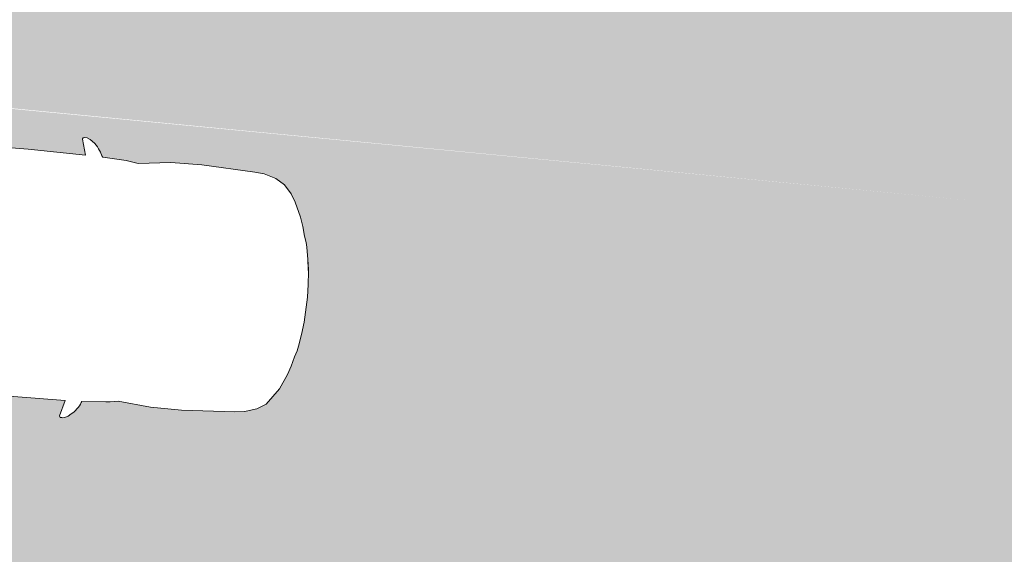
# Model space of a CAD drawing. Header units: metres. Extents: x -862 to 1262, y -354 to 644.
# Tile 26 of 256: x -483.21 to -475.51, y 412.05 to 416.23. Entities that reach past the tile are written whole.
import ezdxf

# ---------------------------------------------------------------- set-up
doc = ezdxf.new("R2010")
doc.units = ezdxf.units.M
doc.header["$LTSCALE"] = 0.5
doc.set_wipeout_variables(frame=1)
doc.layers.add('BPR_Verkehr_220520', color=7, linetype='Continuous')

# ---------------------------------------------------------------- blocks, each defined once
blk = doc.blocks.new('Fz_bmw_X5_2011_D-2')
at = {"color": 255, "linetype": 'Continuous', "lineweight": 5, "transparency": 33554687}
blk.add_wipeout([(2.185669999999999, -3.6133099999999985), (2.1640099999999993, -3.575199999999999), (2.1255999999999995, -3.53313), (2.094909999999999, -3.4908300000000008), (2.0694099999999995, -3.468309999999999), (2.0430899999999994, -3.44825), (2.01619, -3.430439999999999), (1.9889599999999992, -3.4147), (1.9616399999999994, -3.4008000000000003), (1.9344799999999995, -3.38856), (1.9177799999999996, -3.383589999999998), (1.8946899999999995, -3.005600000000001), (1.8883699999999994, -2.9398000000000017), (1.8660799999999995, -2.8137399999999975), (1.9198199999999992, -2.30358), (1.924889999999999, -1.8180300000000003), (1.8824699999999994, -0.9809399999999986), (1.8647399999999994, -0.8367199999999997), (1.8586899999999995, -0.806519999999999), (1.8071799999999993, -0.6463699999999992), (1.7200599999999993, -0.5048000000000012), (1.4663999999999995, -0.3167099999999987), (1.2294999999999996, -0.21199999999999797), (1.097979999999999, -0.16646999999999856), (0.9474299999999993, -0.1268799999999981), (0.8481399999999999, -0.09244999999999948), (0.7763799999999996, -0.07655999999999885), (0.587629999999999, -0.04262999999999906), (0.3946699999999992, -0.01875000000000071), (0, 0), (-0.19841000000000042, -0.0046400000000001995), (-0.39453000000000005, -0.018739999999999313), (-0.43227000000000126, -0.022599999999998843), (-0.5873999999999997, -0.04260000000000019), (-0.7760600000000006, -0.07650999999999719), (-0.8480200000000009, -0.09244999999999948), (-0.9469700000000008, -0.1268799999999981), (-1.0975200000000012, -0.16646999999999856), (-1.2370600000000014, -0.21260999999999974), (-1.4659400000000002, -0.3167099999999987), (-1.5892400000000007, -0.38613999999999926), (-1.7198100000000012, -0.5048000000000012), (-1.8069200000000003, -0.6463699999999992), (-1.8644900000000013, -0.8367199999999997), (-1.8822200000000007, -0.9809399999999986), (-1.9246400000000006, -1.8180300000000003), (-1.9195700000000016, -2.30358), (-1.8658300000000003, -2.8137399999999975), (-1.8944300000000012, -3.005600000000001), (-1.9147400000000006, -3.3718699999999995), (-1.9342300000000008, -3.38856), (-1.988700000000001, -3.4147), (-2.0428400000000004, -3.44825), (-2.0691600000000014, -3.468309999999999), (-2.0946600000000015, -3.4908300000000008), (-2.1190900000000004, -3.5160199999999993), (-2.1524200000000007, -3.560789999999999), (-2.1748800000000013, -3.5937399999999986), (-2.1946800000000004, -3.6431799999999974), (-2.197430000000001, -3.6870499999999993), (-2.1940900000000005, -3.7042899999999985), (-2.1770300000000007, -3.714129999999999), (-2.1705400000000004, -3.7128499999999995), (-1.9270300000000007, -3.645599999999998), (-1.9449100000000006, -4.544079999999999), (-1.9373400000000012, -5.73316), (-1.8857900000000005, -6.456580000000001), (-1.9148800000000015, -6.85278), (-1.9229600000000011, -7.3508000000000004), (-1.8837400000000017, -8.075700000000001), (-1.87888, -8.34469), (-1.8124000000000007, -8.709869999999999), (-1.7933500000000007, -8.789169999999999), (-1.6821900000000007, -9.15435), (-1.645890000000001, -9.22494), (-1.584540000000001, -9.29604), (-1.5032100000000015, -9.358089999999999), (-1.4485300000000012, -9.39049), (-1.3401400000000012, -9.44246), (-1.242220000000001, -9.480080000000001), (-1.1355700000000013, -9.51419), (-1.021310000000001, -9.54475), (-0.8584400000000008, -9.570789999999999), (-0.5423200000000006, -9.627400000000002), (0.00030999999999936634, -9.657779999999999), (0.5428699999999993, -9.627400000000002), (0.8586999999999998, -9.570789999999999), (0.8706099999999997, -9.573929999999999), (0.8764799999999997, -9.57443), (0.8883599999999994, -9.573820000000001), (0.8944899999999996, -9.572909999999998), (0.9008199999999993, -9.571729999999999), (1.021559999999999, -9.54475), (1.0500399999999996, -9.53763), (1.2424799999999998, -9.480080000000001), (1.399439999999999, -9.41583), (1.5034599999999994, -9.358089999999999), (1.584809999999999, -9.29604), (1.6461399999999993, -9.22494), (1.6663199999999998, -9.188020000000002), (1.6824399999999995, -9.15435), (1.6999399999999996, -9.109919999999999), (1.7375499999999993, -8.99537), (1.7935999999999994, -8.789169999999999), (1.8126499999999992, -8.709869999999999), (1.8642099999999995, -8.456959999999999), (1.8791299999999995, -8.34469), (1.8839999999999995, -8.216650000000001), (1.8943899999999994, -7.92823), (1.9232199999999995, -7.3508000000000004), (1.9235599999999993, -7.29713), (1.915129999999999, -6.85278), (1.8860399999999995, -6.456580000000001), (1.9178999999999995, -6.185029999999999), (1.9375899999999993, -5.73316), (1.9338599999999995, -5.134039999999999), (1.9250699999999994, -3.6445399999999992), (2.1707899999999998, -3.7128499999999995), (2.19644, -3.6968999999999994), (2.1980999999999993, -3.674509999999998), (2.1973, -3.6586599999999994)], dxfattribs=at)
at = {"color": 9, "linetype": 'Continuous', "lineweight": 5, "transparency": 33554687, "flags": 128}
blk.add_lwpolyline([(2.18567, -3.61331), (2.16401, -3.5752), (2.1256, -3.53313), (2.09491, -3.49083), (2.06941, -3.46831), (2.04309, -3.44825), (2.01619, -3.43044), (1.98896, -3.4147), (1.96164, -3.4008), (1.93448, -3.38856), (1.91778, -3.38359), (1.89469, -3.0056), (1.88837, -2.939800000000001), (1.86608, -2.81374), (1.91982, -2.30358), (1.92489, -1.81803), (1.88247, -0.98094), (1.86474, -0.83672), (1.85869, -0.80652), (1.80718, -0.64637), (1.72006, -0.5048), (1.4664, -0.31671), (1.2295, -0.212), (1.09798, -0.16647), (0.9474300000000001, -0.12688), (0.8481400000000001, -0.09245), (0.7763800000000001, -0.07656), (0.5876300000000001, -0.04263), (0.39467, -0.01875), (0, 0), (-0.19841, -0.00464), (-0.39453, -0.01874), (-0.43227, -0.0226), (-0.5873999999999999, -0.04260000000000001), (-0.7760600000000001, -0.07651000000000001), (-0.8480200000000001, -0.09245), (-0.9469700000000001, -0.12688), (-1.09752, -0.16647), (-1.23706, -0.21261), (-1.46594, -0.31671), (-1.58924, -0.38614), (-1.71981, -0.5048), (-1.80692, -0.64637), (-1.86449, -0.83672), (-1.88222, -0.98094), (-1.92464, -1.81803), (-1.91957, -2.30358), (-1.86583, -2.81374), (-1.89443, -3.0056), (-1.91474, -3.37187), (-1.93423, -3.38856), (-1.9887, -3.4147), (-2.04284, -3.44825), (-2.06916, -3.46831), (-2.09466, -3.49083), (-2.11909, -3.51602), (-2.15242, -3.56079), (-2.17488, -3.59374), (-2.19468, -3.64318), (-2.19743, -3.68705), (-2.19409, -3.70429), (-2.17703, -3.71413), (-2.17054, -3.71285), (-1.92703, -3.6456), (-1.94491, -4.54408), (-1.93734, -5.733160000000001), (-1.88579, -6.456580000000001), (-1.91488, -6.852780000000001), (-1.92296, -7.3508), (-1.88374, -8.075700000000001), (-1.87888, -8.34469), (-1.8124, -8.70987), (-1.79335, -8.78917), (-1.68219, -9.15435), (-1.64589, -9.22494), (-1.58454, -9.296040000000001), (-1.50321, -9.35809), (-1.44853, -9.390490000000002), (-1.34014, -9.44246), (-1.24222, -9.480080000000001), (-1.13557, -9.514190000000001), (-1.02131, -9.54475), (-0.8584400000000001, -9.57079), (-0.54232, -9.627400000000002), (0.00031, -9.65778), (0.5428700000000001, -9.627400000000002), (0.8587, -9.57079), (0.8706100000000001, -9.57393), (0.87648, -9.574430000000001), (0.88836, -9.573820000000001), (0.8944900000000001, -9.57291), (0.9008200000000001, -9.57173), (1.02156, -9.54475), (1.05004, -9.53763), (1.24248, -9.480080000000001), (1.39944, -9.415830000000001), (1.50346, -9.35809), (1.58481, -9.296040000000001), (1.64614, -9.22494), (1.66632, -9.188020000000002), (1.68244, -9.15435), (1.69994, -9.10992), (1.73755, -8.995370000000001), (1.7936, -8.78917), (1.81265, -8.70987), (1.86421, -8.45696), (1.87913, -8.34469), (1.884, -8.216650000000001), (1.89439, -7.928230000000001), (1.92322, -7.3508), (1.92356, -7.297130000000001), (1.91513, -6.852780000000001), (1.88604, -6.456580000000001), (1.9179, -6.18503), (1.93759, -5.733160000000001), (1.93386, -5.134040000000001), (1.92507, -3.64454), (2.17079, -3.71285), (2.19644, -3.6969), (2.1981, -3.67451), (2.1973, -3.65866)], close=True, dxfattribs=at)
at = {"color": 255, "linetype": 'Continuous', "lineweight": 5, "transparency": 33554687}
blk.add_wipeout([(-0.5423184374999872, -9.627401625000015), (0.00030800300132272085, -9.657776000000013), (0.5428741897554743, -9.62740162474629), (0.8586960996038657, -9.570794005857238), (0.87060537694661, -9.573930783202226), (0.8764773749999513, -9.574434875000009), (0.8883581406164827, -9.57382276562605), (0.8944877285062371, -9.572909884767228), (0.9008239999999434, -9.571728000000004), (1.0215574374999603, -9.544748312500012), (1.0500385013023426, -9.537630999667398), (1.2424758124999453, -9.480080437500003), (1.399442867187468, -9.415826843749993), (1.5034594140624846, -9.358088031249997), (1.5848056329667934, -9.29604498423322), (1.6461414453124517, -9.224935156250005), (1.6663199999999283, -9.188016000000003), (1.6824430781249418, -9.154353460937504), (1.6999421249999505, -9.109921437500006), (1.7375549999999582, -8.99537050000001), (1.7935999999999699, -8.789167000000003), (1.8126479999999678, -8.709872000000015), (1.8642080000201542, -8.45695999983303), (1.8791320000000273, -8.34468800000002), (1.8839968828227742, -8.216654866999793), (1.8943920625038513, -7.928229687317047), (1.9232159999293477, -7.350796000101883), (1.9235589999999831, -7.297127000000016), (1.9151274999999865, -6.852778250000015), (1.8860439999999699, -6.456584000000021), (1.91790285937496, -6.185025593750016), (1.9375906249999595, -5.733155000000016), (1.9338631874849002, -5.134035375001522), (1.9250697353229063, -3.6445397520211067), (2.1707880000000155, -3.712851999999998), (2.1964363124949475, -3.696896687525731), (2.1980999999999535, -3.674511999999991), (2.197302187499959, -3.6586612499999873), (2.1856679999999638, -3.613308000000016), (2.164007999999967, -3.575203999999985), (2.125596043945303, -3.533130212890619), (2.0949083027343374, -3.4908327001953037), (2.0694098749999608, -3.468309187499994), (2.043088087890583, -3.4482474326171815), (2.016188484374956, -3.430444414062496), (1.9889566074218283, -3.4146971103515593), (1.9616379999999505, -3.4008024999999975), (1.934478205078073, -3.3885575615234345), (1.9177777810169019, -3.383594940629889), (1.894685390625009, -3.0055995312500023), (1.8883720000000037, -2.939803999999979), (1.8660800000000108, -2.813743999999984), (1.919816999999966, -2.3035785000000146), (1.924894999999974, -1.818026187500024), (1.8824680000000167, -0.9809440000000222), (1.8647400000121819, -0.8367240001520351), (1.858694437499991, -0.8065238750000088), (1.8071764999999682, -0.6463710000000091), (1.7200613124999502, -0.5048046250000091), (1.4664000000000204, -0.31670800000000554), (1.2295020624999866, -0.21200325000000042), (1.0979793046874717, -0.1664726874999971), (0.9474274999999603, -0.12688099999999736), (0.8481419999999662, -0.09245350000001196), (0.7763840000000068, -0.0765559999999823), (0.5876313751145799, -0.042626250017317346), (0.39467200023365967, -0.018751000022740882), (-4.440892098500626e-16, 0), (-0.19840512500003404, -0.004637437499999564), (-0.39452500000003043, -0.018742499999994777), (-0.43227487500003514, -0.022603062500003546), (-0.5873973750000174, -0.042604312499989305), (-0.7760600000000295, -0.07651199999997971), (-0.8480160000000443, -0.09245350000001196), (-0.9469674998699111, -0.12688099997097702), (-1.0975200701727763, -0.1664726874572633), (-1.2370601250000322, -0.2126131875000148), (-1.4659439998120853, -0.31670799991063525), (-1.5892440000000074, -0.3861440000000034), (-1.719809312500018, -0.5048046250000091), (-1.806924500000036, -0.6463710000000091), (-1.86448800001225, -0.8367240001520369), (-1.8822160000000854, -0.9809440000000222), (-1.9246430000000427, -1.818026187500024), (-1.9195650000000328, -2.3035785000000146), (-1.8658280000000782, -2.813743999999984), (-1.894433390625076, -3.005599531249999), (-1.9147431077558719, -3.371867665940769), (-1.9342262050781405, -3.3885575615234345), (-1.9887046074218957, -3.4146971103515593), (-2.04283608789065, -3.4482474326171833), (-2.069157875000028, -3.468309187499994), (-2.0946563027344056, -3.4908327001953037), (-2.119085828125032, -3.5160209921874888), (-2.1524214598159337, -3.5607925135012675), (-2.1748830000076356, -3.5937415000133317), (-2.194684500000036, -3.6431809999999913), (-2.197433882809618, -3.687050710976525), (-2.1940884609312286, -3.704289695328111), (-2.177025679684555, -3.714127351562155), (-2.1705360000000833, -3.712851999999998), (-1.9270303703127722, -3.6456043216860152), (-1.9449120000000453, -4.544075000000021), (-1.9373386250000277, -5.7331550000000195), (-1.8857920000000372, -6.456584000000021), (-1.914875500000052, -6.852778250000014), (-1.922963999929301, -7.350796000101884), (-1.8837448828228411, -8.07570242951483), (-1.8788799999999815, -8.34468800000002), (-1.8123960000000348, -8.709872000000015), (-1.7933480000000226, -8.789167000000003), (-1.6821910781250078, -9.154353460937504), (-1.6458894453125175, -9.224935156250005), (-1.5845383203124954, -9.296044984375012), (-1.5032074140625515, -9.358088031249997), (-1.448532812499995, -9.390492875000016), (-1.340140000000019, -9.442455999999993), (-1.2422238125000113, -9.480080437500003), (-1.135567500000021, -9.514188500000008), (-1.0213054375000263, -9.544748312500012), (-0.8584440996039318, -9.570794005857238)], dxfattribs=at)
at = {"color": 9, "linetype": 'Continuous', "lineweight": 5, "transparency": 33554687, "flags": 128}
blk.add_lwpolyline([(-0.5423184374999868, -9.627401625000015), (0.0003080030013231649, -9.657776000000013), (0.5428741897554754, -9.627401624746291), (0.858696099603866, -9.57079400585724), (0.8706053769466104, -9.573930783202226), (0.8764773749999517, -9.574434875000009), (0.8883581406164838, -9.573822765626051), (0.8944877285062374, -9.57290988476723), (0.9008239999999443, -9.571728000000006), (1.021557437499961, -9.544748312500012), (1.050038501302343, -9.5376309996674), (1.242475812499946, -9.480080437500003), (1.399442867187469, -9.415826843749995), (1.503459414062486, -9.358088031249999), (1.584805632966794, -9.29604498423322), (1.646141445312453, -9.224935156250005), (1.666319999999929, -9.188016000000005), (1.682443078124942, -9.154353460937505), (1.699942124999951, -9.109921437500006), (1.737554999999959, -8.995370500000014), (1.793599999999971, -8.789167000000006), (1.812647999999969, -8.709872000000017), (1.864208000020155, -8.456959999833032), (1.879132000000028, -8.344688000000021), (1.883996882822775, -8.216654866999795), (1.894392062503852, -7.928229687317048), (1.923215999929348, -7.350796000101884), (1.923558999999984, -7.297127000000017), (1.915127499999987, -6.852778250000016), (1.886043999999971, -6.456584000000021), (1.917902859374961, -6.185025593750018), (1.93759062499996, -5.733155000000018), (1.933863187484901, -5.134035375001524), (1.925069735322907, -3.644539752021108), (2.170788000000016, -3.712851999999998), (2.196436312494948, -3.696896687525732), (2.198099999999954, -3.674511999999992), (2.19730218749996, -3.658661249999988), (2.185667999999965, -3.613308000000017), (2.164007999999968, -3.575203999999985), (2.125596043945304, -3.533130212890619), (2.094908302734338, -3.490832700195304), (2.069409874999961, -3.468309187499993), (2.043088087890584, -3.448247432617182), (2.016188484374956, -3.430444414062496), (1.988956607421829, -3.414697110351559), (1.961637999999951, -3.400802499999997), (1.934478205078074, -3.388557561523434), (1.917777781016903, -3.38359494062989), (1.89468539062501, -3.005599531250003), (1.888372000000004, -2.939803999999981), (1.866080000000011, -2.813743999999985), (1.919816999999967, -2.303578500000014), (1.924894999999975, -1.818026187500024), (1.882468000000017, -0.980944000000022), (1.864740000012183, -0.8367240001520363), (1.858694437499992, -0.8065238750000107), (1.807176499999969, -0.6463710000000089), (1.720061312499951, -0.5048046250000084), (1.466400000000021, -0.3167080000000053), (1.229502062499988, -0.2120032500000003), (1.097979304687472, -0.1664726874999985), (0.9474274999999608, -0.1268809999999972), (0.8481419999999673, -0.09245350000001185), (0.7763840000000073, -0.07655599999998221), (0.5876313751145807, -0.04262625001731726), (0.3946720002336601, -0.0187510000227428), (0, 0), (-0.1984051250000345, -0.0046374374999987), (-0.39452500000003, -0.01874249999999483), (-0.4322748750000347, -0.02260306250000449), (-0.5873973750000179, -0.04260431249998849), (-0.7760600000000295, -0.0765119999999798), (-0.8480160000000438, -0.09245350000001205), (-0.9469674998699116, -0.1268809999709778), (-1.097520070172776, -0.1664726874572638), (-1.237060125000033, -0.212613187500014), (-1.465943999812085, -0.3167079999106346), (-1.589244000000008, -0.3861440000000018), (-1.719809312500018, -0.5048046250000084), (-1.806924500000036, -0.6463710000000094), (-1.86448800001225, -0.8367240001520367), (-1.882216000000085, -0.9809440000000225), (-1.924643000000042, -1.818026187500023), (-1.919565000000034, -2.303578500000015), (-1.865828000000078, -2.813743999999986), (-1.894433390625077, -3.00559953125), (-1.914743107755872, -3.371867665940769), (-1.93422620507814, -3.388557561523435), (-1.988704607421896, -3.41469711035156), (-2.042836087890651, -3.448247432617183), (-2.069157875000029, -3.468309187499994), (-2.094656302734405, -3.490832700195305), (-2.119085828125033, -3.51602099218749), (-2.152421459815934, -3.56079251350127), (-2.174883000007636, -3.593741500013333), (-2.194684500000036, -3.643180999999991), (-2.197433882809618, -3.687050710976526), (-2.194088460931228, -3.704289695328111), (-2.177025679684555, -3.714127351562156), (-2.170536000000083, -3.712851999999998), (-1.927030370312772, -3.645604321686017), (-1.944912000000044, -4.544075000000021), (-1.937338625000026, -5.73315500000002), (-1.885792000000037, -6.456584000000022), (-1.914875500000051, -6.852778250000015), (-1.9229639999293, -7.350796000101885), (-1.883744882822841, -8.075702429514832), (-1.87887999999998, -8.344688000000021), (-1.812396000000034, -8.709872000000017), (-1.793348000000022, -8.789167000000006), (-1.682191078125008, -9.154353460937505), (-1.645889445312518, -9.224935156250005), (-1.584538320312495, -9.296044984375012), (-1.503207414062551, -9.358088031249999), (-1.448532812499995, -9.390492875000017), (-1.340140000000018, -9.442455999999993), (-1.242223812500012, -9.480080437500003), (-1.13556750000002, -9.51418850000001), (-1.021305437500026, -9.544748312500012), (-0.8584440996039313, -9.57079400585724), (-0.5423184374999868, -9.627401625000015)], close=True, dxfattribs=at)

msp = doc.modelspace()

# ---------------------------------------------------------------- hatches: boundary and pattern name
at = {"layer": 'BPR_Verkehr_220520', "linetype": 'Continuous', "lineweight": 0, "true_color": 0xe4e6e5, "transparency": 33554687}
h = msp.add_hatch(color=254, dxfattribs=at)
h.paths.add_polyline_path([(-698.9240738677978, 452.6214553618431), (-699.733108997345, 450.9008955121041), (-683.8798624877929, 406.3282036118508), (-682.0868180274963, 406.9708919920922), (-682.2006113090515, 407.3141090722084), (-682.3072113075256, 407.6317090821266), (-682.6753125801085, 409.0435167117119), (-682.8964143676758, 410.4856725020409), (-682.9681765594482, 411.9429128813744), (-682.8898396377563, 413.3998146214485), (-682.6622327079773, 414.8409580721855), (-682.2877647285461, 416.2510903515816), (-681.770399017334, 417.6152868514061), (-681.1156113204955, 418.9191090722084), (-680.2874557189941, 420.1578165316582), (-679.8508535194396, 420.7239383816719), (-679.3131113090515, 421.3756090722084), (-678.0912253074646, 422.7971613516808), (-676.6928651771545, 424.336823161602), (-676.3112959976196, 424.7381709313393), (-675.6341606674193, 425.4253893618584), (-674.9329056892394, 426.0879773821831), (-674.2084264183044, 426.7250890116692), (-673.461647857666, 427.335910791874), (-672.6935235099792, 427.9196628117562), (-671.9050340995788, 428.4755997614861), (-671.0971863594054, 429.0030118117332), (-670.2710117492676, 429.5012255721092), (-669.6467505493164, 429.8478969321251), (-669.0105134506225, 430.1720656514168), (-668.363109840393, 430.4733156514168), (-667.7053649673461, 430.7512629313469), (-667.0381172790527, 431.0055531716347), (-666.362217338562, 431.2358622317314), (-665.6785267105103, 431.4418965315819), (-664.9879169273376, 431.6233934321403), (-664.5536594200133, 431.7241551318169), (-664.1172639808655, 431.8152129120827), (-663.6789474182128, 431.8965215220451), (-663.2389274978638, 431.9680405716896), (-662.7974228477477, 432.0297345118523), (-662.3546528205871, 432.0815727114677), (-661.9108373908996, 432.1235294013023), (-661.4661971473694, 432.1555851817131), (-661.3796638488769, 432.160666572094), (-661.2931093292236, 432.1653728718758), (-661.2065352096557, 432.1697039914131), (-661.1199431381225, 432.1736598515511), (-661.033334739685, 432.177240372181), (-660.9467116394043, 432.1804454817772), (-660.8600754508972, 432.1832751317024), (-660.7734278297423, 432.1857292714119), (-659.3037338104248, 432.2133608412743), (-657.8337924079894, 432.2193861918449), (-656.3639212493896, 432.2038040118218), (-654.8944379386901, 432.1666176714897), (-653.4256599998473, 432.107835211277), (-651.957904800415, 432.0274693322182), (-650.4914894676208, 431.9255373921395), (-649.0267308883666, 431.8020614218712), (-648.6323390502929, 431.7651060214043), (-648.2380966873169, 431.726588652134), (-647.8440100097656, 431.6865099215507), (-647.4500851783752, 431.6448704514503), (-647.0563283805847, 431.6016709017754), (-646.6627457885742, 431.5569119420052), (-646.2693435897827, 431.5105942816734), (-645.876127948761, 431.4627186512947), (-608.2617194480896, 426.807386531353), (-607.1510102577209, 426.6706997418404), (-606.0401131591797, 426.5355490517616), (-604.9290302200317, 426.4019347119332), (-603.8177635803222, 426.2698569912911), (-602.7063153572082, 426.1393161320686), (-601.5946876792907, 426.0103123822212), (-600.4828826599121, 425.8828460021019), (-599.3709024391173, 425.7569172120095), (-598.5944911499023, 425.6699139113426), (-597.8179962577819, 425.5836602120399), (-597.0414184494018, 425.4981562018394), (-596.2647584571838, 425.4134019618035), (-595.488016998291, 425.3293975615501), (-594.7111948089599, 425.2461431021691), (-593.9342925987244, 425.1636386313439), (-593.157311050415, 425.081884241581), (-592.8507887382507, 425.0498408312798), (-592.5442543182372, 425.0179134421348), (-592.2377077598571, 424.986102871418), (-591.9311490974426, 424.954409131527), (-591.6245783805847, 424.922832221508), (-591.3179956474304, 424.8913721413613), (-591.0114009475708, 424.8600289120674), (-590.7047943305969, 424.8288025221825), (-590.0991783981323, 424.7674702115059), (-589.4935164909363, 424.7065935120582), (-588.8878089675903, 424.6461724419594), (-588.2820561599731, 424.5862070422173), (-587.6762584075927, 424.5266973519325), (-587.0704160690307, 424.467643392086), (-586.4645294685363, 424.4090452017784), (-585.8585994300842, 424.3508980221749), (-585.7824177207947, 424.3436204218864), (-585.706234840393, 424.3363499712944), (-585.6300512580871, 424.3290867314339), (-585.5538670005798, 424.3218307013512), (-585.4776820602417, 424.3145818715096), (-585.4014964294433, 424.3073402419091), (-585.3253101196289, 424.3001058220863), (-585.2491237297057, 424.2928786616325), (-561.4382702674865, 422.0352803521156), (-560.9383931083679, 421.9878850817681), (-559.5104947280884, 421.852500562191), (-559.2485393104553, 421.8277504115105), (-558.9865676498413, 421.8031726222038), (-558.7245798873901, 421.7787672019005), (-558.4625761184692, 421.7545341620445), (-558.2005564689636, 421.7304735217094), (-557.9385210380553, 421.7065852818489), (-557.6764699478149, 421.6828694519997), (-557.4144033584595, 421.6593255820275), (-556.2937040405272, 421.4873068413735), (-555.2035251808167, 421.1757512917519), (-554.1611694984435, 420.7295994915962), (-553.1831803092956, 420.1559323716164), (-552.2850793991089, 419.4638546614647), (-551.4811206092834, 418.6643504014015), (-550.7840636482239, 417.770108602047), (-550.2049715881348, 416.795321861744), (-550.0134033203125, 416.3972869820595), (-549.841606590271, 415.9903274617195), (-549.689995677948, 415.5754247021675), (-549.5589362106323, 415.1535792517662), (-549.4487442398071, 414.7258084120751), (-549.3596854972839, 414.2931437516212), (-549.2919747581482, 413.8566286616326), (-549.2457752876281, 413.4173158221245), (-549.242875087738, 413.3803352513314), (-549.24012733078, 413.343343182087), (-549.2375320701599, 413.3063400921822), (-549.2350893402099, 413.2693266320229), (-549.2327991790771, 413.2323034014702), (-549.230661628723, 413.1952710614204), (-549.2286767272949, 413.1582302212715), (-549.2268445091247, 413.1211813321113), (-549.2258451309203, 413.0995414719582), (-549.2248978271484, 413.0778992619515), (-549.2240026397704, 413.0562548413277), (-549.223159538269, 413.0346083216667), (-549.2223685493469, 413.0129598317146), (-549.2216296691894, 412.9913095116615), (-549.2209429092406, 412.9696574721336), (-549.2203082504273, 412.948003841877), (-549.605615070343, 407.2321739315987), (-544.168897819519, 406.8213330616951), (-543.9325186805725, 409.9493727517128), (-543.8531610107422, 410.9995243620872), (-543.5297781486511, 412.8751601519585), (-542.8568813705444, 414.6555522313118), (-541.8588468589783, 416.2762043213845), (-540.5718293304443, 417.6784068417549), (-539.0424521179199, 418.8113637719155), (-537.3261182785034, 419.6340327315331), (-535.485003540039, 420.1166118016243), (-533.5858039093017, 420.2416191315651), (-533.3607197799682, 420.2350219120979), (-533.1356318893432, 420.2285514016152), (-532.9105403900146, 420.2222076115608), (-532.6854453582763, 420.2159905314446), (-532.4603468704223, 420.2099001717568), (-532.2352449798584, 420.2039365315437), (-532.0101397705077, 420.198099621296), (-531.7850313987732, 420.1923894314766), (-531.7319487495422, 420.1908227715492), (-531.6788820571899, 420.1887863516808), (-531.6258354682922, 420.1862803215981), (-531.5728131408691, 420.1833048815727), (-531.5198192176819, 420.1798602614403), (-531.4668578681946, 420.175946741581), (-531.413933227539, 420.1715646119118), (-531.3610494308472, 420.1667142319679), (-471.8896987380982, 414.4466201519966), (-471.8167298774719, 414.4340952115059), (-471.7464104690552, 414.4109325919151), (-471.6802822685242, 414.377640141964), (-471.6197951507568, 414.3349478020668), (-471.5662753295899, 414.2837916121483), (-471.5208962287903, 414.2252932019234), (-471.4846528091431, 414.1607351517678), (-471.458339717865, 414.0915329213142), (-470.9498751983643, 412.3469959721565), (-467.074003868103, 411.9742055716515), (-456.5845948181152, 410.9653095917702), (-455.4479799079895, 410.7725371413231), (-454.350874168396, 410.41839920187), (-453.3160606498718, 409.9102499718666), (-452.3650287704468, 409.2586419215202), (-451.517528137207, 408.4771066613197), (-450.791158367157, 407.5818739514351), (-450.2010035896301, 406.5915346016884), (-449.7593130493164, 405.5266565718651), (-449.7466848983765, 405.4883630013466), (-449.7342498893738, 405.4500062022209), (-449.7220083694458, 405.4115872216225), (-449.709960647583, 405.3731070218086), (-449.6981070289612, 405.3345665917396), (-449.686447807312, 405.2959669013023), (-449.6749832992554, 405.2573089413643), (-449.6637138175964, 405.2185938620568), (-449.648486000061, 405.1650859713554), (-449.6336304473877, 405.1114735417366), (-449.6191480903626, 405.0577591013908), (-449.6050396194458, 405.0039452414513), (-449.5913057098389, 404.9500345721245), (-449.5779470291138, 404.8960297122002), (-449.5649642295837, 404.8419332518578), (-449.5523579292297, 404.7877478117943), (-448.3920222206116, 399.7205241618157), (-441.9215713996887, 399.5003504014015), (-441.9113037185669, 399.602522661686), (-441.8999874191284, 399.7045840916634), (-441.8876236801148, 399.8065239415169), (-441.8742138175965, 399.9083314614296), (-441.8597592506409, 400.0099959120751), (-441.8442614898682, 400.1115065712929), (-441.8277221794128, 400.2128527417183), (-441.8101431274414, 400.314023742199), (-441.803417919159, 400.3511796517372), (-441.7965524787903, 400.3883097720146), (-441.7895468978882, 400.4254137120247), (-441.782401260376, 400.4624909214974), (-441.7751156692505, 400.4995408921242), (-441.7676902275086, 400.5365630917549), (-441.7601250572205, 400.5735569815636), (-441.7524202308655, 400.6105221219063), (-441.6112498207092, 401.1939630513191), (-441.4353269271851, 401.7678825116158), (-441.2252854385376, 402.3302124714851), (-440.9818822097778, 402.878926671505), (-440.7059943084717, 403.412047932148), (-440.3986158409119, 403.9276552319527), (-440.0608543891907, 404.4238906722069), (-439.6939270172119, 404.8989661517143), (-439.6700663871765, 404.9279028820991), (-439.6460973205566, 404.9567500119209), (-439.6220202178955, 404.9855070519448), (-439.5978354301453, 405.0141735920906), (-439.5735433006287, 405.0427492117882), (-439.5491441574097, 405.0712335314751), (-439.5246383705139, 405.0996261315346), (-439.5000264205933, 405.1279264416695), (-438.9174169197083, 405.7409368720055), (-438.2850945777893, 406.3025275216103), (-437.607581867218, 406.8086817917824), (-436.8897245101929, 407.2557795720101), (-436.1366567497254, 407.6406231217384), (-435.3537646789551, 407.9604599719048), (-434.5466476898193, 408.2130025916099), (-433.7210793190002, 408.396449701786), (-433.6839800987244, 408.4029888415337), (-433.6468564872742, 408.4093881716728), (-433.6097090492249, 408.4156476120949), (-433.5725382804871, 408.4217670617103), (-433.5353447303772, 408.4277464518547), (-433.4981289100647, 408.4335856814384), (-433.4608913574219, 408.4392846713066), (-433.4236326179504, 408.444843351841), (-433.2138966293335, 408.4734657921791), (-433.0036017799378, 408.4976423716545), (-432.792842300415, 408.5173622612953), (-432.5817126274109, 408.5326166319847), (-432.3703073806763, 408.5433986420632), (-432.1587212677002, 408.5497034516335), (-431.9470491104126, 408.5515282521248), (-431.7353857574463, 408.5488722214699), (-431.6598614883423, 408.5468393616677), (-431.5843547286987, 408.5442360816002), (-431.5088697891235, 408.541062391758), (-431.4334109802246, 408.5373184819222), (-431.3579826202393, 408.5330045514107), (-431.2825890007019, 408.5281208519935), (-431.2072344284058, 408.5226676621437), (-431.1319232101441, 408.516645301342), (-431.115195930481, 408.515229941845), (-431.098471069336, 408.5137865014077), (-431.0817486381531, 408.5123149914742), (-431.0650287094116, 408.5108154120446), (-431.0483113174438, 408.5092877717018), (-431.0315965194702, 408.507732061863), (-431.014884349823, 408.5061483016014), (-430.9981748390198, 408.5045364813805), (-429.8108804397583, 408.3913689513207), (-429.1806362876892, 408.3332186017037), (-428.5502717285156, 408.2763892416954), (-427.9197894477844, 408.2208810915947), (-427.2891922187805, 408.1666944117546), (-426.6584828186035, 408.1138294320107), (-426.0276639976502, 408.0622863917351), (-425.3967385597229, 408.0120655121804), (-424.765709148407, 407.9631670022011), (-424.1666581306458, 407.567010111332), (-422.3442588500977, 407.4370523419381), (-420.521107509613, 407.3181092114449), (-418.6972707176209, 407.2101850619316), (-416.8728150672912, 407.1132838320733), (-415.0478071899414, 407.0274090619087), (-413.222313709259, 406.9525638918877), (-411.3964012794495, 406.8887510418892), (-409.5701366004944, 406.8359728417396), (-408.7588043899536, 406.8114880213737), (-407.9477127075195, 406.7800279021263), (-407.136921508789, 406.7415948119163), (-406.3264907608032, 406.6961915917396), (-405.5164803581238, 406.6438215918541), (-404.7069502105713, 406.5844886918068), (-403.8979601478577, 406.5181972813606), (-403.0895700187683, 406.4449522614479), (-337.0833149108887, 400.1781649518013), (-336.6982389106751, 400.1540663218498), (-336.3124102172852, 400.1547670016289), (-335.9274242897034, 400.1802641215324), (-335.5448730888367, 400.230452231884), (-335.166338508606, 400.3051238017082), (-334.793385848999, 400.403970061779), (-334.4275573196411, 400.5265822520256), (-334.0703645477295, 400.6724509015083), (-333.8316809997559, 400.7728834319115), (-333.5888862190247, 400.8629235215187), (-333.3424324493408, 400.9424034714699), (-333.0927787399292, 401.01117522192), (-332.8403901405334, 401.0691106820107), (-332.5857367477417, 401.1161019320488), (-332.3292929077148, 401.1520614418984), (-332.0715363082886, 401.1769222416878), (-331.9448769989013, 401.1850390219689), (-331.8180743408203, 401.1904749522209), (-331.6911850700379, 401.1932274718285), (-331.5642659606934, 401.1932953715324), (-331.4373738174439, 401.1906786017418), (-331.3105654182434, 401.1853783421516), (-331.1838975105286, 401.1773969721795), (-331.0574267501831, 401.1667380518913), (-316.6149819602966, 399.7955694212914), (-316.1051357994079, 399.7339180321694), (-315.5991270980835, 399.6461729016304), (-315.0982904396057, 399.5325654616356), (-314.6039467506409, 399.3933953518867), (-314.1173998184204, 399.2290296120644), (-313.6399328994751, 399.0399017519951), (-313.172805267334, 398.8265105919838), (-312.7172489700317, 398.5894189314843), (-312.4436175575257, 398.4283517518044), (-312.1788891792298, 398.2530359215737), (-311.9238058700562, 398.0639611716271), (-311.6790819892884, 397.8616569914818), (-311.4454028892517, 397.6466899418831), (-311.2234229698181, 397.4196620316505), (-311.0137638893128, 397.1812090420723), (-310.8170127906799, 396.9319987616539), (-303.4797761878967, 401.8853854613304), (-303.6926952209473, 402.2303774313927), (-303.8796245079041, 402.5901153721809), (-304.0395476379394, 402.9626452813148), (-304.1715957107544, 403.3459431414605), (-304.2750512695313, 403.7379264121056), (-304.349352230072, 404.1364653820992), (-304.3940948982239, 404.5393947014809), (-304.4090361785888, 404.9445251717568), (-304.3880193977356, 405.4248821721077), (-304.325129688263, 405.9015680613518), (-304.2208476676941, 406.3709397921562), (-304.0759703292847, 406.8294101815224), (-303.8916048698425, 407.2734754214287), (-303.6691603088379, 407.6997417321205), (-303.4103366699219, 408.1049514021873), (-303.1171119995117, 408.4860076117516), (-308.4660243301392, 415.1750665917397), (-308.5006226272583, 415.1426362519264), (-308.5351108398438, 415.1100889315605), (-308.5694886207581, 415.0774249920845), (-308.6037555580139, 415.04464479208), (-308.6379112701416, 415.0117487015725), (-308.6719553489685, 414.9787371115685), (-308.7058874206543, 414.9456104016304), (-308.7397071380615, 414.9123689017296), (-309.5611798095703, 414.1568714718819), (-310.4333208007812, 413.4604780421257), (-311.3518866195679, 412.8265769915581), (-312.3124078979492, 412.2582526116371), (-313.3102111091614, 411.7582701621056), (-314.3404413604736, 411.3290623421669), (-315.3980859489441, 410.9727175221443), (-316.4779988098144, 410.690969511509), (-316.5163759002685, 410.6824240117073), (-316.5547738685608, 410.6739728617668), (-316.5931924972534, 410.6656160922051), (-316.6316315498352, 410.6573537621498), (-316.6700907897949, 410.6491859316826), (-316.7085699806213, 410.6411126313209), (-316.7470688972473, 410.6331339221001), (-316.7855872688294, 410.6252496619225), (-317.0599200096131, 410.5719401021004), (-317.3351419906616, 410.5234301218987), (-317.6111692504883, 410.4797345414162), (-317.8879175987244, 410.4408666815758), (-318.1653025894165, 410.4068384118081), (-318.4432395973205, 410.377660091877), (-318.7216438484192, 410.3533406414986), (-319.0004301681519, 410.3338840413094), (-319.0411698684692, 410.3314006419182), (-319.081911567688, 410.3289213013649), (-319.1226535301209, 410.3264461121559), (-319.163395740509, 410.3239750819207), (-319.2041381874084, 410.3215082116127), (-319.2448809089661, 410.3190455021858), (-319.2856238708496, 410.3165869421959), (-319.3263665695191, 410.3141325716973), (-319.4021290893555, 410.3095796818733), (-319.4778914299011, 410.3050412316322), (-319.5536546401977, 410.3005171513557), (-319.6294186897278, 410.2960074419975), (-319.7051835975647, 410.2915121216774), (-319.7809493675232, 410.2870311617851), (-319.8567159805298, 410.2825645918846), (-319.9324843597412, 410.278112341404), (-320.0461043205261, 410.2714637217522), (-320.1597261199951, 410.2648464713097), (-320.2733497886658, 410.2582615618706), (-320.3869753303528, 410.251709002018), (-320.5006027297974, 410.2451887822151), (-320.6142319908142, 410.2387009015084), (-320.727863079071, 410.2322453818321), (-320.8414960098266, 410.2258222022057), (-320.8865078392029, 410.2232870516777), (-320.9315199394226, 410.2207567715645), (-320.9765323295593, 410.2182315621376), (-321.021544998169, 410.2157114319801), (-321.0665579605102, 410.2131963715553), (-321.1115711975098, 410.2106863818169), (-321.1565847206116, 410.2081814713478), (-321.2015985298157, 410.2056816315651), (-321.2578179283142, 410.2030916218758), (-321.3140760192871, 410.2015564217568), (-321.3703530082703, 410.2010768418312), (-321.4266290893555, 410.201653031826), (-321.4828844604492, 410.2032847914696), (-321.5390993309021, 410.2059715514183), (-321.5952538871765, 410.2097123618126), (-321.6513284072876, 410.2145059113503), (-331.7910863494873, 411.1771981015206), (-334.2798943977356, 411.4134913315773), (-335.6721774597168, 411.545677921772), (-341.3250061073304, 412.0823706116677), (-352.4581547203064, 413.1393776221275), (-354.9469627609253, 413.3756708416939), (-366.4552095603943, 414.4682905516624), (-368.9440175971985, 414.7045837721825), (-386.9032679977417, 416.4096767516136), (-389.3920760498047, 416.6459699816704), (-401.1790587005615, 417.7650535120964), (-403.6678667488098, 418.0013467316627), (-419.9118178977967, 419.5435852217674), (-420.0835806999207, 419.5599530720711), (-420.2553319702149, 419.5764404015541), (-420.4270717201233, 419.593047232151), (-420.5987998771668, 419.6097735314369), (-420.7705163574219, 419.6266193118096), (-420.94222108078, 419.6435845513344), (-421.1139139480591, 419.6606692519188), (-421.2855948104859, 419.6778733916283), (-421.5343271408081, 419.7030130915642), (-421.7830340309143, 419.7284031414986), (-422.031715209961, 419.7540439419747), (-422.2803703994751, 419.7799354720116), (-422.5289993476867, 419.8060776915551), (-422.7776018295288, 419.8324705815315), (-423.026177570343, 419.8591141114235), (-423.27472631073, 419.8860082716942), (-423.2751157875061, 419.8824256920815), (-423.3364038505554, 419.8939911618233), (-423.3976986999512, 419.9055205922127), (-423.4590003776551, 419.9170136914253), (-423.5203088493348, 419.9284704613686), (-423.5816241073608, 419.9398908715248), (-423.6429461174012, 419.951274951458), (-423.7042748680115, 419.9626226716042), (-423.7656103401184, 419.9739340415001), (-423.7717566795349, 419.9405502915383), (-425.1702356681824, 420.1977088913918), (-426.5721521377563, 420.4354151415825), (-427.9772355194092, 420.6536231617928), (-429.3852146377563, 420.8522908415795), (-430.7958177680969, 421.031379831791), (-432.2087726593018, 421.1908555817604), (-433.6238066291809, 421.3306873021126), (-435.0406465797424, 421.4508480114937), (-440.167746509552, 421.9439845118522), (-441.1463787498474, 422.099769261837), (-442.0982432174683, 422.3753485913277), (-443.0087349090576, 422.7664941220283), (-443.8638836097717, 423.2672042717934), (-444.6505682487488, 423.8697963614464), (-445.3567182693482, 424.5650244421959), (-445.971498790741, 425.3422212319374), (-446.4854768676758, 426.1894617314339), (-446.671528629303, 426.5395995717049), (-446.8400035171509, 426.8985257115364), (-446.9904877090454, 427.2653584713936), (-447.122611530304, 427.6391967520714), (-447.2360504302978, 428.0191222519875), (-447.3305257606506, 428.4042016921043), (-447.4058054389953, 428.7934891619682), (-447.4617045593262, 429.1860283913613), (-448.144505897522, 435.0119110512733), (-448.3912080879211, 436.8820848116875), (-453.5992082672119, 437.6305918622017), (-453.5770010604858, 437.5521230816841), (-453.5554344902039, 437.4734757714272), (-453.5345100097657, 437.3946552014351), (-453.5142290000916, 437.315666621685), (-453.4945928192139, 437.2365152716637), (-453.4756027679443, 437.1572064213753), (-453.4572601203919, 437.0777453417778), (-453.4395660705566, 436.9981373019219), (-453.2132246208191, 435.1175267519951), (-453.3455613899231, 433.2279732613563), (-453.8318312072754, 431.3972720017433), (-454.6545870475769, 429.6911072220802), (-455.7843090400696, 428.1706948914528), (-457.180463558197, 426.8905863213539), (-458.7929575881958, 425.8967108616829), (-460.5639360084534, 425.2247280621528), (-460.9877226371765, 425.0928008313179), (-461.4150578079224, 424.9728651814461), (-461.8456022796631, 424.8650163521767), (-462.2790142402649, 424.7693399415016), (-462.7149496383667, 424.6859119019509), (-463.1530623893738, 424.6147984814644), (-463.5930047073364, 424.5560561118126), (-464.0344273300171, 424.5097314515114), (-464.2805631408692, 424.4835636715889), (-464.5271863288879, 424.4624782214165), (-464.7741919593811, 424.4464840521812), (-465.021474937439, 424.4355879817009), (-465.2689300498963, 424.4297946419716), (-465.5164519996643, 424.4291064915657), (-465.763935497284, 424.4335238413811), (-466.0112752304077, 424.4430447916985), (-466.0818296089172, 424.4466980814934), (-466.1523612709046, 424.4507664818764), (-466.2228677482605, 424.4552500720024), (-466.2933466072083, 424.4601487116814), (-466.3637954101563, 424.4654622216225), (-466.4342117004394, 424.4711904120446), (-466.5045930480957, 424.4773331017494), (-466.5749370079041, 424.4838900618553), (-593.8502686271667, 436.7255301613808), (-594.0957552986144, 436.7594243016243), (-594.3376069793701, 436.8134639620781), (-594.5741733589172, 436.8872804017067), (-594.8038401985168, 436.9803699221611), (-595.025040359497, 437.0920973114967), (-595.236264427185, 437.2217002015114), (-595.4360711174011, 437.3682942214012), (-595.6230970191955, 437.5308790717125), (-596.0878776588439, 438.0034893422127), (-596.5166131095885, 438.5090260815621), (-596.9069777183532, 439.0447470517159), (-597.2568539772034, 439.6077462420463), (-597.5643439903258, 440.1949696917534), (-597.8277797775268, 440.8032320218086), (-598.0457323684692, 441.4292337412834), (-598.2170194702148, 442.0695791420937), (-598.2257427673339, 442.1081643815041), (-598.2342963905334, 442.1467876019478), (-598.2426801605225, 442.1854480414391), (-598.2508939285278, 442.2241449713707), (-598.2589375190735, 442.2628776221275), (-598.2668107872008, 442.301645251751), (-598.2745135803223, 442.3404471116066), (-598.2820457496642, 442.3792824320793), (-598.3114525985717, 442.5406449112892), (-598.337913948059, 442.7025164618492), (-598.3614209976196, 442.864843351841), (-598.3819659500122, 443.0275716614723), (-598.3995419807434, 443.1906473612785), (-598.4141432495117, 443.3540162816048), (-598.4257649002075, 443.5176241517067), (-598.4344030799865, 443.6814166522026), (-598.4471615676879, 444.0239528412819), (-598.4555704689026, 444.3666233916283), (-598.4596284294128, 444.7093730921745), (-598.4593348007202, 445.052146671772), (-598.454689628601, 445.3948889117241), (-598.4456936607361, 445.7375445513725), (-598.4323483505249, 446.0800583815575), (-598.4146562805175, 446.4223752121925), (-598.4124537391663, 446.4598642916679), (-598.410199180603, 446.4973502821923), (-598.4078924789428, 446.5348330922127), (-598.4055336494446, 446.5723126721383), (-598.4031226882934, 446.6097889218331), (-598.4006596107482, 446.6472617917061), (-598.3981444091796, 446.684731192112), (-598.3955770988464, 446.7221970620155), (-598.3931433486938, 446.7570272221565), (-598.3906646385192, 446.7918542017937), (-598.3881408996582, 446.8266779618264), (-598.3855721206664, 446.8614984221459), (-598.3829583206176, 446.8963155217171), (-598.3802994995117, 446.9311292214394), (-598.3775956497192, 446.9659394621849), (-598.3748467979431, 447.0007461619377), (-597.9798539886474, 451.9613634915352), (-603.9464456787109, 452.36105945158), (-604.2394252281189, 448.9806540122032), (-604.3742859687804, 447.4246274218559), (-604.4396921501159, 446.6699692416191), (-604.4866543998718, 446.2248085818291), (-604.550186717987, 445.7817091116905), (-604.63020072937, 445.3412874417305), (-604.7265850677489, 444.9041564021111), (-604.8392056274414, 444.4709242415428), (-604.9679057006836, 444.0421938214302), (-605.1125062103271, 443.6185616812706), (-605.2728059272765, 443.2006173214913), (-605.2875194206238, 443.1644654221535), (-605.3023504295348, 443.1283615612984), (-605.3172987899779, 443.0923061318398), (-605.3323643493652, 443.0562995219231), (-605.3475469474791, 443.0203421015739), (-605.3628464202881, 442.9844342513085), (-605.3782626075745, 442.9485763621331), (-605.3937952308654, 442.9127687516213), (-605.4462622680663, 442.7941091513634), (-605.5000091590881, 442.6760237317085), (-605.555029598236, 442.5585263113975), (-605.6113171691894, 442.4416306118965), (-605.6688652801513, 442.3253503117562), (-605.7276672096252, 442.2096989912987), (-605.7877160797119, 442.094690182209), (-605.8490048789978, 441.9803373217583), (-605.8878589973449, 441.9093469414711), (-605.9271909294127, 441.8386202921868), (-605.9669989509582, 441.7681604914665), (-606.0072812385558, 441.6979707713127), (-606.0480359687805, 441.628054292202), (-606.0892612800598, 441.5584142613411), (-606.1309552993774, 441.4890538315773), (-606.1731161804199, 441.4199760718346), (-606.6725290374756, 440.7245115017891), (-607.2658472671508, 440.1072128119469), (-607.9409888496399, 439.5806503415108), (-608.6842055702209, 439.1555467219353), (-609.4803629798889, 438.8405585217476), (-610.3132485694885, 438.6420999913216), (-611.1659019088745, 438.5642124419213), (-612.0209600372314, 438.6084819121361), (-619.7508915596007, 439.5651737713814), (-620.3463483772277, 439.638870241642), (-620.5612964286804, 437.9021211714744), (-622.5488830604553, 438.1481140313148), (-623.2621178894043, 438.2363872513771), (-623.6229397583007, 438.2843828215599), (-623.9828285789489, 438.3389357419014), (-624.3416649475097, 438.4000294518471), (-624.6993300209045, 438.467643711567), (-625.0557052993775, 438.5417561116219), (-625.4106727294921, 438.6223421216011), (-625.7641147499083, 438.7093750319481), (-626.1159142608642, 438.8028260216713), (-626.3269500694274, 438.8610827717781), (-626.5379153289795, 438.9195940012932), (-626.7488098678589, 438.9783596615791), (-626.9596333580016, 439.0373796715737), (-627.1703855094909, 439.0966539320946), (-627.3810660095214, 439.1561823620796), (-627.5916745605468, 439.2159648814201), (-627.8022109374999, 439.2760014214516), (-630.4903129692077, 440.0216230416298), (-633.1897389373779, 440.7251452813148), (-635.8998295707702, 441.3863962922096), (-638.619922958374, 442.0052145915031), (-641.3493547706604, 442.581449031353), (-644.0874583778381, 443.1149588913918), (-646.8335650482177, 443.6056138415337), (-649.5870040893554, 444.0532940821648), (-651.6244202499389, 444.3661034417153), (-653.6624716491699, 444.6747468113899), (-655.7011497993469, 444.9792229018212), (-657.7404461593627, 445.2795304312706), (-659.7803522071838, 445.575668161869), (-661.8208594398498, 445.8676348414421), (-663.8619592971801, 446.1554292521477), (-665.9036432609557, 446.4390501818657), (-668.430758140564, 446.7710771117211), (-670.9618991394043, 447.0708717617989), (-673.4966551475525, 447.3383854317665), (-676.0346144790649, 447.5735746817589), (-678.5753649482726, 447.776401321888), (-681.118493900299, 447.9468323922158), (-683.6635882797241, 448.0848402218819), (-686.2102347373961, 448.1904023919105), (-686.674168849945, 448.2066725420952), (-686.6741687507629, 448.2066756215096), (-687.5662964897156, 448.2533203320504), (-688.4562951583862, 448.3305860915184), (-689.343114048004, 448.4383816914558), (-690.225706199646, 448.5765798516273), (-691.1030296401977, 448.7450174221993), (-691.9740486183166, 448.9434955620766), (-692.8377348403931, 449.1717799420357), (-693.6930714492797, 449.429592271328), (-694.4220439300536, 449.6871991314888), (-695.134413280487, 449.9876855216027), (-695.827659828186, 450.3299886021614), (-696.4993315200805, 450.7128976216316), (-697.1470526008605, 451.1350582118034), (-697.7685320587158, 451.5949771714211), (-698.3615716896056, 452.091027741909)])
h.paths.add_polyline_path([(-314.4534367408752, 406.8875821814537), (-314.2461105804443, 406.8794389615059), (-314.0449273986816, 406.8286875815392), (-313.8585481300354, 406.7375111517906), (-313.6949964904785, 406.609834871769), (-313.5613134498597, 406.4511552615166), (-313.4632541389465, 406.2683035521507), (-313.405040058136, 406.0691516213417), (-313.3891773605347, 405.862273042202), (-313.4311185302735, 404.3321565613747), (-313.4575713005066, 404.1294769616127), (-313.5246820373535, 403.9364098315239), (-313.6296469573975, 403.7610213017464), (-313.7680807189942, 403.6106389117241), (-313.9341997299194, 403.4915454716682), (-314.121063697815, 403.4087165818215), (-314.3208656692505, 403.3656127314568), (-314.5252582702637, 403.3640333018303), (-327.2061687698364, 404.5679615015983), (-327.3433038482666, 404.5940301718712), (-327.47323279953, 404.6450602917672), (-327.591454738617, 404.7192841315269), (-327.6938743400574, 404.8141304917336), (-327.7769436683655, 404.9263137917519), (-327.8377851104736, 405.0519478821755), (-327.8742910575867, 405.1866806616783), (-327.8851981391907, 405.3258448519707), (-327.8701260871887, 405.4646197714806), (-327.8295982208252, 405.5981979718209), (-327.7650184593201, 405.7219521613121), (-327.6786239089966, 405.8315953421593), (-327.5734073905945, 405.923329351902), (-327.4530137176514, 405.9939764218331), (-327.3216134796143, 406.0410892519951), (-327.1837584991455, 406.0630358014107)])
h.paths.add_polyline_path([(-435.5978105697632, 416.1937824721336), (-435.2678997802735, 416.1893640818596), (-434.938730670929, 416.1668174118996), (-433.2490071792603, 416.0042958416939), (-432.2713347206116, 415.9054106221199), (-431.2946811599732, 415.7969230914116), (-430.3191408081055, 415.6788437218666), (-429.3448078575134, 415.5511839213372), (-428.3717763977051, 415.4139560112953), (-427.4001403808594, 415.2671732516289), (-426.4299936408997, 415.1108498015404), (-425.4614298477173, 414.9450007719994), (-425.1624679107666, 414.8922957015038), (-424.9967999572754, 414.8618872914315), (-424.8315747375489, 414.829158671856), (-424.6668251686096, 414.794114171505), (-424.5025837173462, 414.7567607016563), (-424.3388827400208, 414.7171056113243), (-424.1757544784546, 414.675156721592), (-424.0132310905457, 414.6309222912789), (-423.8513445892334, 414.5844110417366), (-423.7230288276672, 414.5333077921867), (-423.6062594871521, 414.459542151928), (-423.5049969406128, 414.3656148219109), (-423.4226753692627, 414.2547112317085), (-423.3620866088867, 414.1305925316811), (-423.3252854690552, 413.997468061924), (-423.3135200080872, 413.8598525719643), (-423.327189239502, 413.7224131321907), (-423.3658295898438, 413.5898107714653), (-423.4281306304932, 413.4665425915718), (-423.5119794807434, 413.3567890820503), (-423.6145325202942, 413.2642724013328), (-423.7323117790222, 413.1921301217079), (-423.8613229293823, 413.1428088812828), (-423.9971907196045, 413.1179813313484), (-424.1353073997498, 413.1184890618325), (-437.3560079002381, 414.3900870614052), (-437.4804451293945, 414.4127710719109), (-437.5993006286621, 414.4560441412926), (-437.7091937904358, 414.5186754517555), (-437.8069989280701, 414.5988835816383), (-437.8899341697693, 414.6943871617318), (-437.9556405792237, 414.802469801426), (-438.0022492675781, 414.920057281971), (-438.0284345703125, 415.0438050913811), (-438.0334516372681, 415.1701933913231), (-438.0171577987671, 415.2956273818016), (-437.9800165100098, 415.4165393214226), (-437.9230841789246, 415.5294901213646), (-437.8479801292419, 415.6312671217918), (-437.7568405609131, 415.7189754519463), (-437.6522577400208, 415.7901204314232), (-437.5372066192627, 415.8426792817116), (-437.2236634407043, 415.9453989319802), (-436.9049478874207, 416.0307280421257), (-436.5820237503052, 416.0984085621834), (-436.2558675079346, 416.1482358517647), (-435.9274654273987, 416.1800592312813)])
h.paths.add_polyline_path([(-556.9285757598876, 427.9000870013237), (-459.8768693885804, 418.5654261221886), (-459.7460734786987, 418.5409882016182), (-459.6216544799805, 418.4938215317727), (-459.5075284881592, 418.4254107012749), (-459.4072876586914, 418.337908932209), (-459.3240870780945, 418.2340703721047), (-459.2605455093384, 418.1171633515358), (-459.2186629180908, 417.9908675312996), (-459.1997575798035, 417.8591581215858), (-459.2044245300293, 417.7261806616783), (-459.2325168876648, 417.5961206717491), (-459.283150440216, 417.4730717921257), (-459.3547314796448, 417.360907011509), (-459.4450069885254, 417.2631567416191), (-459.5511355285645, 417.1828976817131), (-459.6697766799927, 417.1226560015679), (-459.7971961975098, 417.084327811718), (-460.2384251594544, 417.0019092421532), (-460.6824275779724, 416.9360483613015), (-461.1285824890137, 416.8868387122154), (-461.5762656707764, 416.8543491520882), (-462.0248507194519, 416.8386251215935), (-462.473710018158, 416.8396886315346), (-462.9222155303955, 416.8575381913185), (-463.3697397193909, 416.8921488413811), (-557.1173569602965, 425.9090146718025), (-557.3097626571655, 425.9465583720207), (-557.4911469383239, 426.0209171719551), (-557.6545392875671, 426.1292335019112), (-557.7936606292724, 426.2673448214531), (-557.9031646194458, 426.4299435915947), (-557.9788430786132, 426.6107812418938), (-558.0177877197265, 426.8029082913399), (-558.0185025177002, 426.9989414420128), (-557.9809588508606, 427.1913471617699), (-557.9066000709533, 427.3727314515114), (-557.7982837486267, 427.5361238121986), (-557.6601724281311, 427.6752451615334), (-557.4975736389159, 427.7847491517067), (-557.3167359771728, 427.8604276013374), (-557.1246089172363, 427.8993722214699)])
h.paths.add_polyline_path([(-690.8309165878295, 434.818416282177), (-689.2176765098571, 434.7822776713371), (-687.6046828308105, 434.7364439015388), (-685.9919943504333, 434.6808990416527), (-684.3796695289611, 434.6156451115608), (-682.7677668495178, 434.5406844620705), (-681.156344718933, 434.4560198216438), (-679.5454615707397, 434.3616542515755), (-677.9351758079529, 434.2575911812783), (-677.5298699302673, 434.1728890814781), (-677.1631619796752, 433.9806078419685), (-676.8629949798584, 433.6953946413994), (-676.652241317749, 433.3389823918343), (-676.5469601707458, 432.9385293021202), (-676.5551738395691, 432.5245494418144), (-676.676256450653, 432.1285875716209), (-676.9009816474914, 431.780815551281), (-686.605990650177, 420.5387610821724), (-686.7510313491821, 420.4093078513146), (-686.9244721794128, 420.3214828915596), (-687.1146594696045, 420.2811872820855), (-687.3088143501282, 420.2911284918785), (-687.4938913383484, 420.3506385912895), (-687.6574549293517, 420.4557190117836), (-687.7885151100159, 420.59930931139), (-687.8782658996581, 420.7717614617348), (-692.2690953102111, 432.8045024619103), (-692.3513382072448, 433.1579312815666), (-692.3463054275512, 433.5207677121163), (-692.2542890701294, 433.8717785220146), (-692.080674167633, 434.1904216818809), (-691.8356210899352, 434.4580493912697), (-691.5334709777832, 434.6589993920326), (-691.1919063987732, 434.7815116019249)])
at = {"layer": 'BPR_Verkehr_220520', "linetype": 'Continuous', "lineweight": 0, "true_color": 0xd0ced1, "transparency": 33554687}
h = msp.add_hatch(color=254, dxfattribs=at)
edge = h.paths.add_edge_path()
edge.add_line((-475.6508421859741, 414.8083757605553), (-532.0785061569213, 420.1998589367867))
edge.add_line((-532.0785061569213, 420.1998589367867), (-532.0785061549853, 420.1998589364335))
edge.add_arc((-533.8728143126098, 410.362152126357), 10.0000008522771, 58.81798131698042, 79.6633926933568, ccw=False)
edge.add_line((-528.6952284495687, 418.9174207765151), (-528.6952284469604, 418.9174207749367))
edge.add_line((-528.6952284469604, 418.9174207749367), (-525.7116964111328, 417.1118090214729))
edge.add_line((-525.7116964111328, 417.1118090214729), (-481.064714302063, 412.8244929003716))
edge.add_line((-481.064714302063, 412.8244929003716), (-475.6508421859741, 414.8083757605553))
at = {"layer": 'BPR_Verkehr_220520', "linetype": 'Continuous', "lineweight": 0, "true_color": 0xece5cf, "transparency": 33554687}
h = msp.add_hatch(color=254, dxfattribs=at)
edge = h.paths.add_edge_path()
edge.add_line((-483.3767034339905, 409.4530688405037), (-480.6204094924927, 409.8672199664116))
edge.add_line((-480.6204094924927, 409.8672199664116), (-481.0647596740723, 412.8244972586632))
edge.add_line((-481.0647596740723, 412.8244972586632), (-481.064714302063, 412.8244929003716))
edge.add_line((-481.064714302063, 412.8244929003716), (-503.3916134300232, 414.9684794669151))
edge.add_line((-503.3916134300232, 414.9684794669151), (-503.3920018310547, 414.9650484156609))
edge.add_line((-503.3920018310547, 414.9650484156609), (-503.8809569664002, 411.5174533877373))
edge.add_line((-503.8809569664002, 411.5174533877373), (-500.4156347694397, 411.0259840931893))
edge.add_line((-500.4156347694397, 411.0259840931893), (-500.0645852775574, 413.5012142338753))
edge.add_arc((-499.5695392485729, 413.4310043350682), 0.5000000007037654, 81.92786113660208, 171.9278611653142, ccw=False)
edge.add_line((-499.4993293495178, 413.9260503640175), (-497.0240992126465, 413.5750008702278))
edge.add_arc((-497.0943091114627, 413.0799548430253), 0.4999999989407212, -8.072138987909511, 81.9278611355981, ccw=False)
edge.add_line((-496.5992630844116, 413.0097449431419), (-496.950312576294, 410.5345148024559))
edge.add_line((-496.950312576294, 410.5345148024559), (-490.5147142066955, 409.6217861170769))
edge.add_line((-490.5147142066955, 409.6217861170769), (-490.1636647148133, 412.0970162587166))
edge.add_line((-490.1636647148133, 412.0970162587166), (-490.1636647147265, 412.097016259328))
edge.add_arc((-489.6686186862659, 412.0268063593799), 0.5000000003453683, 81.92786113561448, 171.9278610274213, ccw=False)
edge.add_line((-489.5984087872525, 412.5218523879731), (-489.5984087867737, 412.5218523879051))
edge.add_line((-489.5984087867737, 412.5218523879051), (-487.0650594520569, 412.1625601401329))
edge.add_line((-487.0650594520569, 412.1625601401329), (-487.0650594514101, 412.1625601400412))
edge.add_arc((-487.1352693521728, 411.6675141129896), 0.4999999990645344, -0.935283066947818, 81.92786091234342, ccw=False)
edge.add_line((-486.6353359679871, 411.6593525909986), (-486.6353359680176, 411.6593525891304))
edge.add_line((-486.6353359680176, 411.6593525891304), (-486.6749350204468, 409.233715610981))
edge.add_arc((-486.3484741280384, 429.2310509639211), 19.99999994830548, 269.0647168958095, 278.5451389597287)
at = {"layer": 'BPR_Verkehr_220520', "linetype": 'Continuous', "lineweight": 0, "true_color": 0xb8d2a6, "transparency": 33554687}
h = msp.add_hatch(color=9, dxfattribs=at)
edge = h.paths.add_edge_path()
edge.add_line((-471.458339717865, 414.0915329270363), (-471.4583397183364, 414.0915329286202))
edge.add_arc((-471.9375689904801, 413.9489169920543), 0.5000000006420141, 16.57270923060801, 84.5060576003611)
edge.add_line((-471.8896987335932, 414.4466201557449), (-471.8896987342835, 414.4466201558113))
edge.add_line((-471.8896987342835, 414.4466201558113), (-475.6667914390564, 414.8099097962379))
edge.add_line((-475.6667914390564, 414.8099097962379), (-481.064756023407, 412.824472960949))
edge.add_line((-481.064756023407, 412.824472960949), (-481.0637023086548, 412.8174601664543))
edge.add_line((-481.0637023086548, 412.8174601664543), (-480.6204094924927, 409.8672199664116))
edge.add_line((-480.6204094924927, 409.8672199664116), (-478.1855343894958, 410.2330758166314))
edge.add_line((-478.1855343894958, 410.2330758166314), (-478.1855343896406, 410.2330758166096))
edge.add_arc((-479.0770655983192, 416.1664704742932), 6.000000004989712, 278.5451389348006, 307.8096080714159)
edge.add_line((-475.3988283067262, 411.4261571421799), (-475.3988283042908, 411.4261571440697))
edge.add_line((-475.3988283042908, 411.4261571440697), (-474.6848101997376, 411.980198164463))
edge.add_arc((-468.554414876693, 404.0796762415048), 9.999999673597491, 119.6707972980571, 127.80960837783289, ccw=False)
edge.add_arc((-468.55441471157, 404.0796760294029), 9.99999993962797, 106.1715596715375, 119.67079751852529, ccw=False)
edge.add_line((-471.3395587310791, 413.6839964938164), (-471.458339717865, 414.0915329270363))

# ---------------------------------------------------------------- next in the draw order: block references
at = {"layer": 'BPR_Verkehr_220520', "color": 28, "true_color": 0x370b0b, "transparency": 33554687, "xscale": 0.4999999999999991, "yscale": 0.4999999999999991, "zscale": 0.4999999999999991, "rotation": 265.2337187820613}
msp.add_blockref('Fz_bmw_X5_2011_D-2', (-480.9582613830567, 414.0636485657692, 60), dxfattribs=at)

doc.saveas('drawing.dxf')
